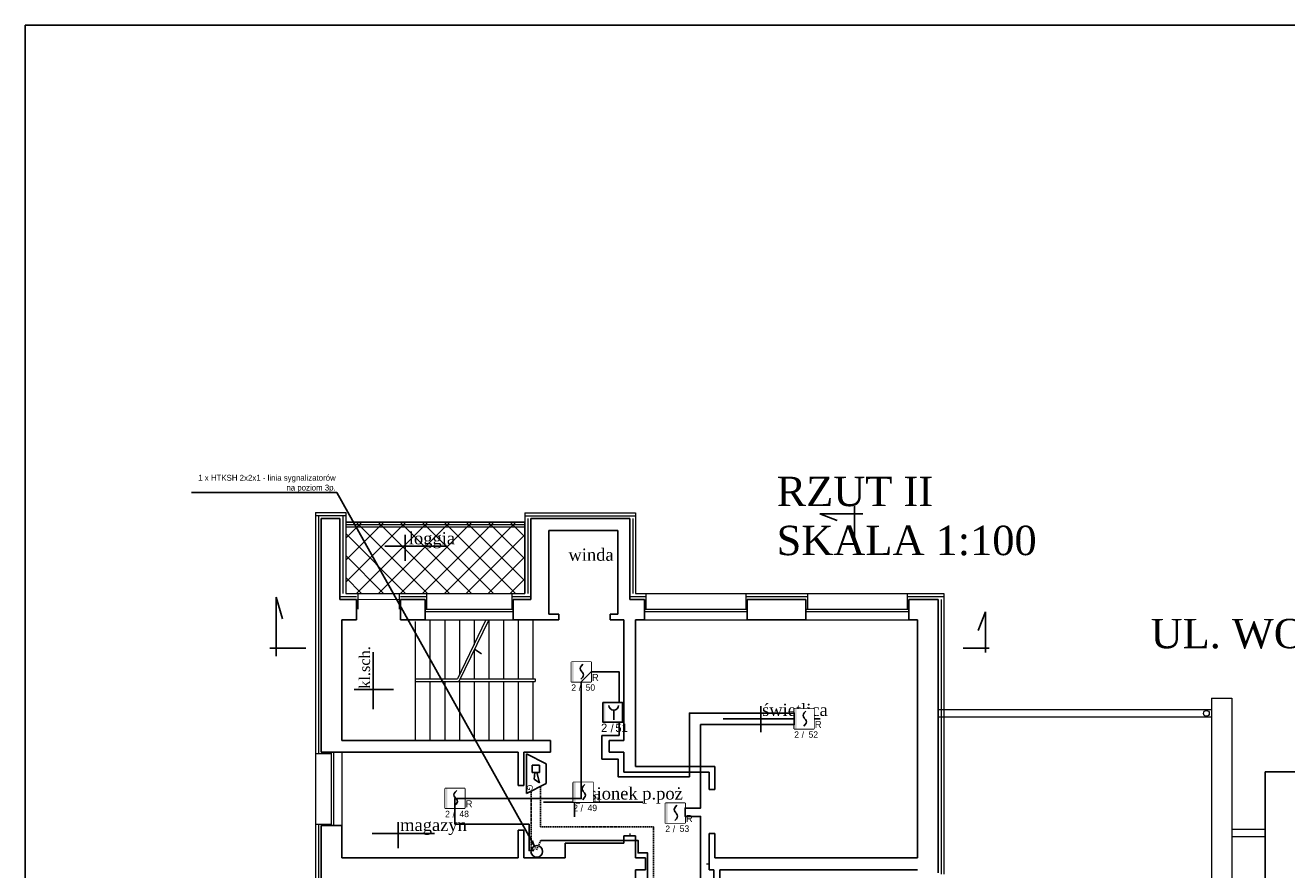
# Model space of a CAD drawing. Header units: millimetres. Extents: x -26513 to 76799, y 0 to 112149.
# Tile 37 of 98: x 6907 to 9483, y 94442 to 96166. Entities that reach past the tile are written whole.
import ezdxf
from ezdxf import colors
from ezdxf.entities.mleader import LeaderData, LeaderLine
from ezdxf.enums import TextEntityAlignment as Align
from ezdxf.math import Vec2, Vec3

# ---------------------------------------------------------------- set-up
doc = ezdxf.new("R2010")
doc.units = ezdxf.units.MM
doc.header["$LTSCALE"] = 2
doc.set_wipeout_variables(frame=1)
doc.linetypes.add('HIDDEN', pattern=[0.375, 0.25, -0.125])
for name, color, linetype, lineweight in [('DRZWI PROJ.', 30, 'Continuous', 15), ('ocieplenie', 5, 'BATTING', 5), ('rynna-41', 22, 'Continuous', 18), ('SCHODY', 54, 'Continuous', 15), ('stolarka', 6, 'Continuous', 9), ('wentylacja', 4, 'Continuous', 9), ('widok', 3, 'Continuous', 13)]:
    doc.layers.add(name, color=color, linetype=linetype, lineweight=lineweight)
for name, color, linetype in [('istn.śiany', 2, 'Continuous'), ('nazwy pomieszczeń', 7, 'Continuous'), ('SIEMENS_czujki', 1, 'Continuous'), ('ssp', 1, 'Continuous')]:
    doc.layers.add(name, color=color, linetype=linetype)
doc.linetypes.add('BATTING', pattern='A,0.0001,-0.1,[134,ltypeshp.shx,S=0.1,R=0,X=-0.1,Y=0],-0.2,[134,ltypeshp.shx,S=0.1,R=180,X=0.1,Y=0],-0.1', length=0.4001)

# ---------------------------------------------------------------- blocks, each defined once
blk = doc.blocks.new('DUO')
at = {"color": 0}
blk.add_wipeout([(0, 61.4), (61.4, 61.4), (61.4, 0), (0, 0)], dxfattribs=at).dxf.layer = 'ssp'
at = {"layer": 'ssp'}
blk.add_lwpolyline([(0, 61.4), (61.4, 61.4), (61.4, 0), (0, 0)], close=True, dxfattribs=at)
blk.add_wipeout([(0, 61.4), (61.4, 61.4), (61.4, 0), (0, 0)]).dxf.layer = 'ssp'
h = blk.add_hatch(color=256, dxfattribs=at)
h.set_gradient(color1=(255, 0, 0), color2=(224, 0, 0), one_color=1, name='INVSPHERICAL')
h.paths.add_polyline_path([(7.2, 30.7), (7.2, 61.4), (0, 61.4), (0, 30.7)])
h.paths.add_polyline_path([(7.2, 0), (7.2, 30.7), (0, 30.7), (0, 0)])
for p, q in [((27.4, 41.5), (28.4, 45.4)), ((28.4, 37.6), (27.4, 41.5)), ((28.4, 45.4), (31.3, 49.9)), ((31.3, 49.9), (36.1, 55.2)), ((30.6, 34.3), (28.4, 37.6)), ((34.4, 13), (29.5, 7.6)), ((31.3, 33.1), (30.6, 34.3)), ((32.8, 31.4), (31.3, 33.1)), ((32.8, 31.4), (34.4, 29.7)), ((34.4, 29.7), (35.1, 28.6)), ((37.3, 17.4), (34.4, 13)), ((35.1, 28.6), (37.3, 25.3)), ((37.3, 25.3), (38.2, 21.3)), ((38.2, 21.3), (37.3, 17.4))]:
    blk.add_line(p, q, dxfattribs=at)
blk.add_text('R', height=22, dxfattribs=at).set_placement((64.1, 2.4))
at = {"layer": 'ssp', "flags": 8}
blk.add_attdef('PETLA', text='', height=20, dxfattribs=at).set_placement((14.7, -8.3), align=Align.TOP_RIGHT)
for tag, p in [('/', (23, -9)), ('ADRES', (44.6, -8))]:
    blk.add_attdef(tag, text='', height=20, dxfattribs=at).set_placement(p, align=Align.TOP_LEFT)
blk = doc.blocks.new('ROP')
blk.add_wipeout([(-15.4, 76.7), (76.7, 76.7), (76.7, -15.4), (-15.4, -15.4)]).dxf.layer = 'ssp'
at = {"layer": 'ssp'}
h = blk.add_hatch(color=256, dxfattribs=at)
h.set_gradient(color1=(255, 0, 0), color2=(224, 0, 0), one_color=1, name='INVSPHERICAL')
h.paths.add_polyline_path([(-4.6, 30.7), (-4.6, 76.7), (-15.4, 76.7), (-15.4, 30.7)])
h.paths.add_polyline_path([(-4.6, -15.4), (-4.6, 30.7), (-15.4, 30.7), (-15.4, -15.4)])
blk.add_line((35, 41), (35, -4.1), dxfattribs=at)
blk.add_lwpolyline([(-15.4, 76.7), (76.7, 76.7), (76.7, -15.4), (-15.4, -15.4)], close=True, dxfattribs=at)
blk.add_arc((35, 63.6), 22.6, 180, 0, dxfattribs=at)
blk.add_text('/', height=39, dxfattribs=at).set_placement((27.4, -42.4), align=Align.MIDDLE)
at = {"layer": 'ssp', "flags": 8}
blk.add_attdef('PETLA', text='', height=39, dxfattribs=at).set_placement((4.5, -21.7), align=Align.TOP_RIGHT)
blk.add_attdef('ADRES', text='', height=39, dxfattribs=at).set_placement((42.6, -22), align=Align.TOP_LEFT)
blk = doc.blocks.new('głosowy')
at = {"layer": 'ssp', "color": 1}
for p, q in [((-40.2, 0), (-20.1, 40.2)), ((-20.1, 40.2), (20.1, 40.2)), ((-17.2, 26.8), (-2.1, 26.8)), ((-17.2, 11.7), (-17.2, 26.8)), ((-2.1, 21.1), (18.5, 26.8)), ((-2.1, 26.8), (-2.1, 11.7)), ((18.5, 26.8), (11.4, 15.9)), ((40.2, 0), (20.1, 40.2)), ((40.2, 0), (-40.2, 0)), ((-2.1, 11.7), (-17.2, 11.7)), ((11.4, 15.9), (-2.1, 17.3))]:
    blk.add_line(p, q, dxfattribs=at)
blk.add_text('G', height=11, dxfattribs=at).set_placement((22.4, 1.6))

msp = doc.modelspace()

# ---------------------------------------------------------------- hatches: boundary and pattern name
at = {"layer": 'wentylacja'}
h = msp.add_hatch(dxfattribs=at)
h.set_pattern_fill('ANSI37', color=256, scale=10, style=0)
h.paths.add_polyline_path([(7927.2, 95151.6), (7561.3, 95151.6), (7561.3, 95005.8), (7927.2, 95005.8)])

# ---------------------------------------------------------------- linework, layer by layer
at = {"layer": 'Defpoints'}
for points in [[(6906.6, 96165.8), (11346.6, 96165.8), (11346.6, 91965.8), (6906.6, 91965.8)], [(9438.9, 94641.7), (10284.8, 94641.7), (10284.8, 93872.8), (9438.9, 93872.8)]]:
    msp.add_lwpolyline(points, close=True, dxfattribs=at)
at = {"layer": 'DRZWI PROJ.'}
for p, q in [((8141.3, 94515.8), (8141.3, 94510.8)), ((8298.3, 94453.8), (8303.3, 94453.8))]:
    msp.add_line(p, q, dxfattribs=at)
at = {"layer": 'istn.śiany'}
for p, q in [((8529.3, 95168.4), (8617.3, 95168.4)), ((8529.3, 95168.4), (8565.1, 95154.5)), ((8600.2, 95109.9), (8600.2, 95184)), ((7511.3, 95158.8), (7549.3, 95158.8)), ((7511.3, 95158.8), (7511.3, 94681.8)), ((7549.3, 95158.8), (7549.3, 94993.8)), ((7939.2, 95158.6), (7939.2, 94993.8)), ((7939.2, 95158.6), (8141.3, 95158.6)), ((7976.2, 95134.6), (7976.2, 94963.8)), ((7976.2, 95134.6), (8117.2, 95134.6)), ((8117.2, 95134.6), (8117.2, 94963.8)), ((8141.3, 95158.6), (8141.3, 94993.8)), ((7418.8, 94998.2), (7418.8, 94877.7)), ((7418.8, 94998.2), (7432.2, 94954)), ((7549.3, 94993.8), (7583.2, 94993.8)), ((7583.2, 94993.8), (7583.2, 94951.8)), ((7673.2, 94993.8), (7723.2, 94993.8)), ((7673.2, 94993.8), (7673.2, 94951.8)), ((7723.2, 94993.8), (7723.2, 94951.8)), ((7903.2, 94993.8), (7939.2, 94993.8)), ((7903.2, 94993.8), (7903.2, 94951.8)), ((8141.3, 94993.8), (8171.3, 94993.8)), ((8171.3, 94993.8), (8171.3, 94951.8)), ((8381.3, 94993.8), (8381.3, 94951.8)), ((8381.3, 94993.8), (8501.3, 94993.8)), ((8501.3, 94993.8), (8501.3, 94951.8)), ((8711.3, 94993.8), (8771.2, 94993.8)), ((8711.3, 94993.8), (8711.3, 94951.8)), ((8771.2, 94993.8), (8771.2, 94435.8)), ((7976.2, 94963.8), (7996.2, 94963.8)), ((7996.2, 94963.8), (7996.2, 94951.8)), ((8101.2, 94963.8), (8117.2, 94963.8)), ((8101.2, 94963.8), (8101.2, 94951.8)), ((8868, 94968.2), (8853.3, 94930.4)), ((8868, 94968.2), (8868, 94885.5)), ((7553.3, 94951.8), (7583.2, 94951.8)), ((7553.3, 94951.8), (7553.3, 94705.8)), ((7673.2, 94951.8), (7723.2, 94951.8)), ((7903.2, 94951.8), (7996.2, 94951.8)), ((8101.2, 94951.8), (8129.3, 94951.8)), ((8129.3, 94951.8), (8129.3, 94705.8)), ((8153.3, 94951.8), (8153.3, 94652.8)), ((8153.3, 94951.8), (8171.3, 94951.8)), ((8381.3, 94951.8), (8501.3, 94951.8)), ((8711.3, 94951.8), (8729.3, 94951.8)), ((8729.3, 94951.8), (8729.3, 94465.8)), ((7406, 94893.8), (7479.8, 94893.8)), ((7824.3, 94891.8), (7838.2, 94882.5)), ((8822.2, 94893.8), (8875.2, 94893.8)), ((7553.3, 94705.8), (7979.3, 94705.8)), ((7979.3, 94705.8), (7979.3, 94681.8)), ((8099.3, 94705.8), (8099.3, 94681.8)), ((8099.3, 94705.8), (8129.3, 94705.8)), ((7511.3, 94681.8), (7913.3, 94681.8)), ((7913.3, 94681.8), (7913.3, 94613.8)), ((7925.3, 94681.8), (7925.3, 94613.8)), ((7925.3, 94681.8), (7979.3, 94681.8)), ((8099.3, 94681.8), (8129.3, 94681.8)), ((8129.3, 94681.8), (8129.3, 94640.8)), ((8153.3, 94652.8), (8315.3, 94652.8)), ((8315.3, 94652.8), (8315.3, 94605.8)), ((8129.3, 94640.8), (8153.3, 94640.8)), ((8153.3, 94640.8), (8303.3, 94640.8)), ((8303.3, 94640.8), (8303.3, 94605.8)), ((7913.3, 94613.8), (7925.3, 94613.8)), ((8303.3, 94605.8), (8315.3, 94605.8)), ((7511.3, 94531.8), (7553.3, 94531.8)), ((7511.3, 94531.8), (7511.3, 94465.8)), ((7553.3, 94531.8), (7553.3, 94465.8)), ((7913.3, 94522.8), (7925.3, 94522.8)), ((7913.3, 94522.8), (7913.3, 94465.8)), ((7925.3, 94522.8), (7925.3, 94465.8)), ((8303.3, 94515.8), (8303.3, 94465.8)), ((8303.3, 94515.8), (8315.3, 94515.8)), ((8315.3, 94515.8), (8315.3, 94465.8)), ((8009.3, 94495.8), (8129.3, 94495.8)), ((8009.3, 94495.8), (8009.3, 94465.8)), ((8129.3, 94510.8), (8153.3, 94510.8)), ((8129.3, 94510.8), (8129.3, 94495.8)), ((8153.3, 94510.8), (8153.3, 94465.8)), ((7511.3, 94465.8), (7511.3, 94411.7)), ((7553.3, 94465.8), (7913.3, 94465.8)), ((7925.3, 94465.8), (8009.3, 94465.8)), ((8153.3, 94465.8), (8173.3, 94465.8)), ((8173.3, 94465.8), (8173.3, 94441.8)), ((8303.3, 94465.8), (8303.3, 94441.8)), ((8303.3, 94465.8), (8303.3, 94441.8)), ((8315.3, 94465.8), (8729.3, 94465.8)), ((8153.3, 94441.8), (8173.3, 94441.8)), ((8153.3, 94441.8), (8153.3, 94231.7)), ((8303.3, 94441.8), (8313.3, 94441.8)), ((8313.3, 94441.8), (8313.3, 94153.8)), ((8325.3, 94441.8), (8325.3, 94153.8)), ((8325.3, 94441.8), (8729.3, 94441.8))]:
    msp.add_line(p, q, dxfattribs=at)
at = {"layer": 'nazwy pomieszczeń'}
for p, q in [((7682.4, 95125.4), (7682.4, 95072.5)), ((7641.2, 95102.5), (7768.7, 95102.5)), ((7617.3, 94769.9), (7617.3, 94885.7)), ((7578.1, 94809.7), (7658.7, 94809.7)), ((8409.3, 94775.7), (8409.3, 94722.9)), ((8332.3, 94749.7), (8530.3, 94749.7)), ((8028.8, 94602.7), (8028.8, 94549.8)), ((7965.1, 94579.8), (8167.8, 94579.8)), ((7615, 94515.9), (7742.4, 94515.9)), ((7668.5, 94538.8), (7668.5, 94485.9))]:
    msp.add_line(p, q, dxfattribs=at)
at = {"layer": 'ocieplenie', "linetype": 'Continuous'}
for p, q in [((7499.3, 95170.8), (7499.3, 94678.8)), ((7499.3, 95170.8), (7561.3, 95170.8)), ((7561.3, 95170.8), (7561.3, 95005.8)), ((7927.2, 95170.6), (7927.2, 95005.8)), ((7927.2, 95170.6), (8153.3, 95170.6)), ((8153.3, 95170.6), (8153.3, 95005.8)), ((7561.3, 95005.8), (7586.2, 95005.8)), ((7586.2, 95005.8), (7586.2, 94973.8)), ((7670.2, 95005.8), (7726.2, 95005.8)), ((7670.2, 95005.8), (7670.2, 94973.8)), ((7726.2, 95005.8), (7726.2, 94973.8)), ((7900.2, 95005.8), (7900.2, 94973.8)), ((7900.2, 95005.8), (7927.2, 95005.8)), ((8153.3, 95005.8), (8174.3, 95005.8)), ((8174.3, 95005.8), (8174.3, 94973.8)), ((8378.3, 95005.8), (8378.3, 94973.8)), ((8378.3, 95005.8), (8504.3, 95005.8)), ((8504.3, 95005.8), (8504.3, 94973.8)), ((8708.3, 95005.8), (8708.3, 94973.8)), ((8708.3, 95005.8), (8783.2, 95005.8)), ((8783.2, 95005.8), (8783.2, 94432.8)), ((7499.3, 94678.8), (7531.3, 94678.8)), ((7499.3, 94534.8), (7531.3, 94534.8)), ((7499.3, 94534.8), (7499.3, 94408.7))]:
    msp.add_line(p, q, dxfattribs=at)
at = {"layer": 'ocieplenie'}
for p, q in [((7499.3, 95164.8), (7561.3, 95164.8)), ((7505.3, 95164.8), (7505.3, 94678.8)), ((7555.3, 95164.8), (7555.3, 95005.8)), ((7927.2, 95164.6), (8153.3, 95164.6)), ((7933.2, 95158.6), (7933.2, 95005.8)), ((8147.3, 95158.6), (8147.3, 95005.8)), ((7549.3, 94999.8), (7583.2, 94999.8)), ((7673.2, 94999.8), (7726.2, 94999.8)), ((7900.2, 94999.8), (7939.2, 94999.8)), ((8141.3, 94999.8), (8174.3, 94999.8)), ((8378.3, 94999.8), (8504.3, 94999.8)), ((8708.3, 94999.8), (8783.2, 94999.8)), ((8777.2, 94993.8), (8777.2, 94432.8)), ((7505.3, 94534.8), (7505.3, 94408.7))]:
    msp.add_line(p, q, dxfattribs=at)
at = {"layer": 'rynna-41'}
for p, q in [((8771.2, 94768.8), (9329.3, 94768.8)), ((9371.3, 94524.8), (9438.9, 94524.8))]:
    msp.add_line(p, q, dxfattribs=at)
msp.add_circle((9319.1, 94761), 5.94, dxfattribs=at)
at = {"layer": 'SCHODY'}
for p, q in [((7703.2, 94948.5), (7703.2, 94831.8)), ((7733.3, 94951.8), (7733.3, 94831.8)), ((7763.3, 94951.8), (7763.3, 94831.8)), ((7793.3, 94951.8), (7793.3, 94839)), ((7823.3, 94951.8), (7823.3, 94901.1)), ((7853.3, 94951.8), (7853.3, 94831.8)), ((7853.3, 94951.8), (7853.3, 94831.8)), ((7883.3, 94951.8), (7883.3, 94831.8)), ((7883.3, 94951.8), (7883.3, 94831.8)), ((7913.3, 94951.8), (7913.3, 94831.8)), ((7913.3, 94951.8), (7913.3, 94831.8)), ((7943.3, 94951.8), (7943.3, 94831.8)), ((7823.3, 94889.6), (7823.3, 94831.8)), ((7703.2, 94831.8), (7703.2, 94825.8)), ((7703.2, 94831.8), (7789.8, 94831.8)), ((7703.2, 94825.8), (7703.2, 94705.8)), ((7703.2, 94825.8), (7789.5, 94825.8)), ((7733.3, 94825.8), (7733.3, 94705.8)), ((7763.3, 94825.8), (7763.3, 94705.8)), ((7788.8, 94825.8), (7948.3, 94825.8)), ((7793.3, 94825.8), (7793.3, 94705.8)), ((7795.3, 94831.8), (7948.3, 94831.8)), ((7823.3, 94825.8), (7823.3, 94705.8)), ((7853.3, 94825.8), (7853.3, 94705.8)), ((7883.3, 94825.8), (7883.3, 94705.8)), ((7913.3, 94825.8), (7913.3, 94705.8)), ((7943.3, 94825.8), (7943.3, 94705.8)), ((7948.3, 94831.8), (7948.3, 94825.8))]:
    msp.add_line(p, q, dxfattribs=at)
at = {"layer": 'ssp', "linetype": 'HIDDEN', "ltscale": 5}
for p, q in [((7940, 94485.3), (7940, 94602.6)), ((7958.8, 94529.4), (7958.8, 94611.3)), ((7958.8, 94529.4), (8189.7, 94529.4)), ((8189.7, 94529.4), (8189.7, 94237.6)), ((7959.6, 94501.8), (7950.9, 94482.6)), ((7946.9, 94483.1), (7940, 94485.3))]:
    msp.add_line(p, q, dxfattribs=at)
at = {"layer": 'ssp'}
msp.add_lwpolyline([(7959.6, 94501.8), (8158.4, 94501.8), (8158.4, 94476.1), (8177.6, 94476.1), (8177.6, 94196)], dxfattribs=at)
msp.add_circle((7951.4, 94479.2), 11.8, dxfattribs=at)
at = {"layer": 'stolarka'}
for p, q in [((7561.3, 95146.6), (7927.2, 95146.6)), ((7561.3, 95141.6), (7927.2, 95141.6)), ((7726.2, 95005.8), (7900.2, 95005.8)), ((8174.3, 95005.8), (8378.3, 95005.8)), ((8504.3, 95005.8), (8708.3, 95005.8)), ((7586.2, 94994), (7670.2, 94993.8)), ((7723.2, 94973.8), (7903.2, 94973.8)), ((7723.2, 94968.8), (7903.2, 94968.8)), ((8171.3, 94973.8), (8381.3, 94973.8)), ((8171.3, 94968.8), (8381.3, 94968.8)), ((8501.3, 94973.8), (8711.3, 94973.8)), ((8501.3, 94968.8), (8711.3, 94968.8)), ((7723.2, 94951.8), (7903.2, 94951.8)), ((7847.7, 94951.8), (7789.8, 94831.8)), ((7853.3, 94951.8), (7792.4, 94825.8)), ((8171.3, 94951.8), (8381.3, 94951.8)), ((8501.3, 94951.8), (8711.3, 94951.8)), ((7499.3, 94678.8), (7499.3, 94534.8)), ((7531.3, 94681.8), (7531.3, 94531.8)), ((7536.3, 94681.8), (7536.3, 94531.8)), ((7553.3, 94681.8), (7553.3, 94531.8))]:
    msp.add_line(p, q, dxfattribs=at)
at = {"layer": 'wentylacja'}
msp.add_lwpolyline([(7927.2, 95151.6), (7561.3, 95151.6), (7561.3, 95005.8), (7927.2, 95005.8)], close=True, dxfattribs=at)
at = {"layer": 'widok'}
for p, q in [((7561.3, 95151.6), (7927.2, 95151.6)), ((9329.3, 94791.8), (9329.3, 94322.1)), ((9329.3, 94791.8), (9371.3, 94791.8)), ((9371.3, 94791.8), (9371.3, 94321.8)), ((8771.2, 94753.8), (9329.3, 94753.8)), ((9371.3, 94509.8), (9438.9, 94509.8))]:
    msp.add_line(p, q, dxfattribs=at)

# ---------------------------------------------------------------- block references
at = {"layer": 'ssp', "rotation": 270}
msp.add_blockref('głosowy', (7930.3, 94637.9), dxfattribs=at)

# ---------------------------------------------------------------- texts
at = {"layer": 'nazwy pomieszczeń', "attachment_point": 1}
for s, insert, char_height, width in [('{\\fTimes New Roman|b0|i0|c238|p18;RZUT II\\PSKALA 1:100}', (8441.3, 95244.1), 60, 1473.416), ('{\\fTimes New Roman|b0|i0|c238|p18;loggia}', (7690.1, 95131.1), 25, 210.243), ('{\\fTimes New Roman|b0|i0|c238|p18;winda}', (8016.1, 95097.5), 25, 210.243), ('{\\fTimes New Roman|b0|i0|c238|p18;UL. WOŁODYJOWSKIEGO }', (9205.2, 94954), 60, 1473.416), ('{\\fTimes New Roman|b0|i0|c238|p18;świetlica}', (8411.6, 94780.7), 25, 210.243), ('{\\fTimes New Roman|b0|i0|c238|p18;p.sionek p.poż}', (8030.6, 94610.1), 25, 210.243), ('{\\fTimes New Roman|b0|i0|c238|p18;magazyn}', (7672.3, 94545.9), 25, 210.243)]:
    msp.add_mtext(s, dxfattribs=dict(at, insert=insert, char_height=char_height, width=width))
at = {"layer": 'nazwy pomieszczeń', "insert": (7588.9, 94811.3), "char_height": 22, "width": 210.243, "attachment_point": 1, "rotation": 90}
msp.add_mtext('{\\fTimes New Roman|b0|i0|c238|p18;kl.sch.}', dxfattribs=at)

# ---------------------------------------------------------------- next in the draw order: block references
at = {"layer": 'ssp'}
ref = msp.add_blockref('DUO', (8022.1, 94825.6), dxfattribs=dict(at, xscale=0.6537916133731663, yscale=0.6537916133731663, zscale=0.6537916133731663))
ref.add_attrib('PETLA', '2', dxfattribs={"height": 13.1}).set_placement((8031.7, 94820.2), align=Align.TOP_RIGHT)
ref.add_attrib('ADRES', '50', dxfattribs={"height": 13.08}).set_placement((8051.2, 94820.4), align=Align.TOP_LEFT)
ref.add_attrib('/', '/', dxfattribs={"height": 13.1}).set_placement((8037.1, 94819.8), align=Align.TOP_LEFT)
ref = msp.add_blockref('DUO', (8477.4, 94729.6), dxfattribs=dict(at, xscale=0.6537916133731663, yscale=0.6537916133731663, zscale=0.6537916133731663))
ref.add_attrib('PETLA', '2', dxfattribs={"height": 13.1}).set_placement((8487, 94724.2), align=Align.TOP_RIGHT)
ref.add_attrib('ADRES', '52', dxfattribs={"height": 13.08}).set_placement((8506.5, 94724.4), align=Align.TOP_LEFT)
ref.add_attrib('/', '/', dxfattribs={"height": 13.1}).set_placement((8492.4, 94723.7), align=Align.TOP_LEFT)
ref = msp.add_blockref('DUO', (8026, 94579.8), dxfattribs=dict(at, xscale=0.6537916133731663, yscale=0.6537916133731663, zscale=0.6537916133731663))
ref.add_attrib('PETLA', '2', dxfattribs={"height": 13.1}).set_placement((8035.6, 94574.4), align=Align.TOP_RIGHT)
ref.add_attrib('ADRES', '49', dxfattribs={"height": 13.08}).set_placement((8055.1, 94574.5), align=Align.TOP_LEFT)
ref.add_attrib('/', '/', dxfattribs={"height": 13.1}).set_placement((8041, 94573.9), align=Align.TOP_LEFT)
ref = msp.add_blockref('DUO', (7764.3, 94567.5), dxfattribs=dict(at, xscale=0.6537916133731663, yscale=0.6537916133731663, zscale=0.6537916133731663))
ref.add_attrib('PETLA', '2', dxfattribs={"height": 13.1}).set_placement((7773.9, 94562.1), align=Align.TOP_RIGHT)
ref.add_attrib('ADRES', '48', dxfattribs={"height": 13.08}).set_placement((7793.4, 94562.3), align=Align.TOP_LEFT)
ref.add_attrib('/', '/', dxfattribs={"height": 13.1}).set_placement((7779.3, 94561.6), align=Align.TOP_LEFT)
ref = msp.add_blockref('DUO', (8214.1, 94537.4), dxfattribs=dict(at, xscale=0.6537916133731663, yscale=0.6537916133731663, zscale=0.6537916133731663))
ref.add_attrib('PETLA', '2', dxfattribs={"height": 13.1}).set_placement((8223.7, 94532), align=Align.TOP_RIGHT)
ref.add_attrib('ADRES', '53', dxfattribs={"height": 13.08}).set_placement((8243.3, 94532.2), align=Align.TOP_LEFT)
ref.add_attrib('/', '/', dxfattribs={"height": 13.1}).set_placement((8229.2, 94531.6), align=Align.TOP_LEFT)

# ---------------------------------------------------------------- next in the draw order: linework, layer by layer
msp.add_lwpolyline([(8119.9, 94715.7), (8119.9, 94845.7), (8062.2, 94845.7), (8042.1, 94825.6), (8042.1, 94587.2), (7784.3, 94587.4), (7784.3, 94534.9), (7935.6, 94534.7), (7935.6, 94480.9), (7945.3, 94480.9)], dxfattribs=at)

# ---------------------------------------------------------------- next in the draw order: leaders
at = {"ltscale": 5}
ml = msp.add_multileader_mtext('Standard', dxfattribs=at)
ml.set_content('\\P1 x HTKSH 2x2x1 - linia sygnalizatorów\\P na poziom 3p.', color=256)
ml.set_leader_properties()
ml.build(insert=Vec2(0, 0))
ml.multileader.update_dxf_attribs({"text_left_attachment_type": 6, "text_right_attachment_type": 5, "dogleg_length": 0.36, "arrow_head_size": 20})
ctx = ml.context
ctx.base_point, ctx.char_height, ctx.arrow_head_size, ctx.plane_origin = Vec3(7130.8, 95252), 12, 20, Vec3(7951.4, 94479.2)
ctx.left_attachment, ctx.right_attachment, ctx.text_align_type = 6, 5, 2
notes = []
notes.append((ctx, [(1, (1, 1, 0), (7543.2, 95212), (-1, 0), 0.36, [(0, [(7950.9, 94482.6)], 0, [])])]))
ctx.mtext.insert, ctx.mtext.alignment, ctx.mtext.flow_direction = Vec3(7540.8, 95268), 3, 5
for ctx, leaders in notes:
    for number, flags, end, landing, length, lines in leaders:
        leader = LeaderData()
        leader.index, (leader.has_last_leader_line, leader.has_dogleg_vector, leader.attachment_direction) = number, flags
        leader.last_leader_point, leader.dogleg_vector, leader.dogleg_length = Vec3(end), Vec3(landing), length
        for number, points, colour, breaks in lines:
            line = LeaderLine()
            line.index, line.vertices, line.color, line.breaks = number, Vec3.list(points), colors.encode_raw_color(colour), breaks
            leader.lines.append(line)
        ctx.leaders.append(leader)

# ---------------------------------------------------------------- next in the draw order: block references
at = {"layer": 'SIEMENS_czujki'}
ref = msp.add_blockref('ROP', (8093.4, 94749.6), dxfattribs=dict(at, xscale=0.4361450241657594, yscale=0.4361450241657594, zscale=0.4361450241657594))
ref.add_attrib('PETLA', '2', dxfattribs={"layer": 'ssp', "height": 17}).set_placement((8095.4, 94740.1), align=Align.TOP_RIGHT)
ref.add_attrib('ADRES', '51', dxfattribs={"layer": 'ssp', "height": 17.01}).set_placement((8112, 94740), align=Align.TOP_LEFT)

# ---------------------------------------------------------------- next in the draw order: linework, layer by layer
at = {"layer": 'ssp'}
msp.add_lwpolyline([(8286.1, 94424.2), (8286.1, 94550.8), (8254.3, 94550.8), (8254.3, 94567.8), (8286.1, 94567.8), (8286.1, 94738), (8477.4, 94738), (8477.4, 94761.5), (8263.1, 94761.5), (8263.1, 94631.5), (8117.6, 94631.5), (8117.6, 94667.8), (8084.5, 94667.8), (8084.5, 94715.7), (8119.9, 94715.7)], dxfattribs=at)

doc.saveas('drawing.dxf')
